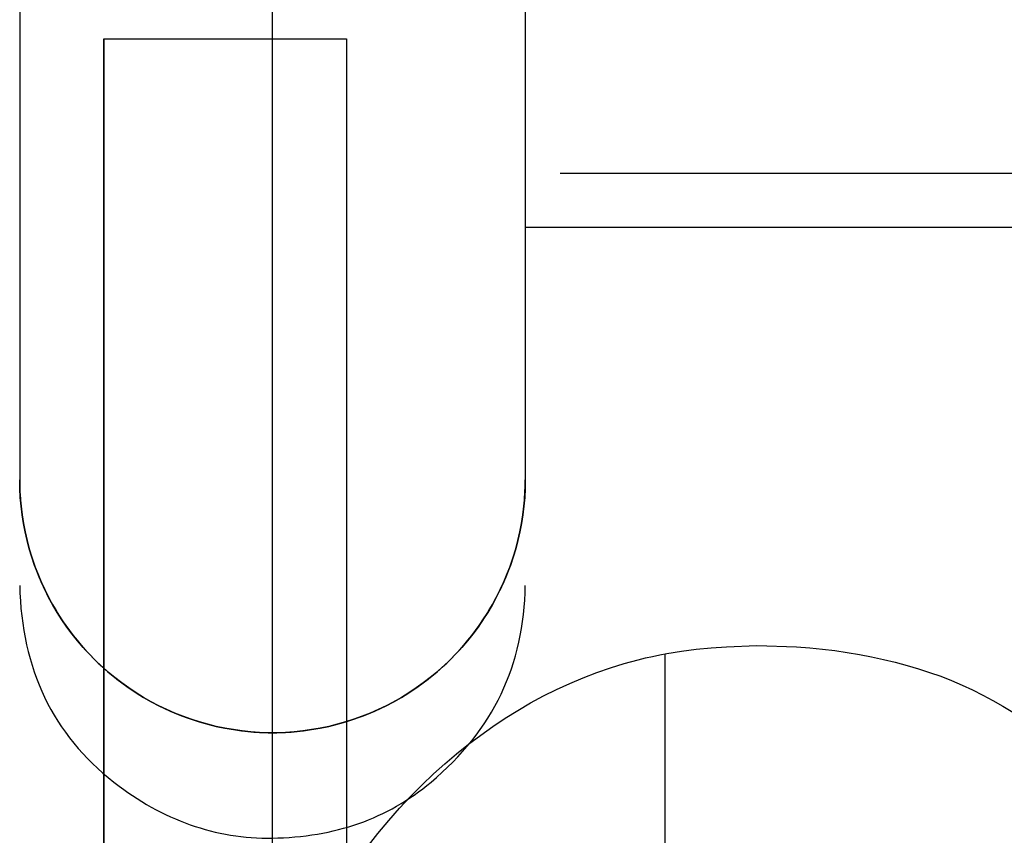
# Model space of a CAD drawing. Header units: millimetres. Extents: x -88 to 88, y -12 to 103.
# Tile 48 of 256: x -60.987 to -60.048, y 10.97 to 11.749. Entities that reach past the tile are written whole.
import ezdxf

# ---------------------------------------------------------------- set-up
doc = ezdxf.new("R2010")
doc.units = ezdxf.units.MM
doc.layers.add('Default', color=7, linetype='Continuous', true_color=0x000000)

msp = doc.modelspace()

# ---------------------------------------------------------------- linework, layer by layer
at = {"layer": 'Default', "color": 254, "true_color": 0xcad1ee}
for points in [[(-60.74617731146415, 11.73075731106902), (-60.74617731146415, 16.53138742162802)], [(-60.74617731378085, 1.035187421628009), (-60.74617731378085, 16.47838742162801)], [(-60.74617731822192, 9.772787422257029), (-60.74617731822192, 16.37678742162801)], [(-60.74617731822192, 6.82603808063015), (-60.74617731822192, 12.64381930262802)], [(-60.98747731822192, 12.43978742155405), (-60.98747731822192, 11.30948742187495)], [(-60.74617735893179, 11.322187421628), (-60.74617732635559, 12.43978742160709)], [(-60.74617731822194, 11.32218742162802), (-60.74617731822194, 12.43978742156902)], [(-60.74617731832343, 6.704958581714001), (-60.74617731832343, 12.43978742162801)], [(-60.50487731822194, 12.43978742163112), (-60.50487731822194, 11.30948742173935)], [(-60.90712692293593, 9.500430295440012), (-60.90712692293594, 11.73075731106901)], [(-60.90712692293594, 11.73075731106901), (-60.67540463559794, 11.73075731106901)], [(-60.90712692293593, 9.500430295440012), (-60.90712692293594, 11.73075731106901)], [(-60.90712692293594, 11.73075731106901), (-60.67540463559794, 11.73075731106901)], [(-60.90712692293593, 11.730757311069), (-60.90712692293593, 9.500430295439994)], [(-60.90712692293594, 11.73075731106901), (-60.67540463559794, 11.73075731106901)], [(-60.67540463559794, 11.73075731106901), (-60.67540463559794, 10.933306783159)], [(-60.67540463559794, 11.73075731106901), (-60.67540463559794, 10.933306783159)], [(-60.67540463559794, 11.73075731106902), (-60.67540463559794, 10.93330678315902)], [(-60.01147731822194, 11.6022156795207), (-60.47147731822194, 11.6022156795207)], [(-60.50487731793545, 11.550787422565), (-59.97147731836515, 11.550787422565)], [(-60.98747731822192, 11.30948742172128), (-60.98733353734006, 11.30115867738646), (-60.98690236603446, 11.29283985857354), (-60.98618431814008, 11.28454087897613), (-60.9851802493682, 11.27627162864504), (-60.98389135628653, 11.26804196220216), (-60.98231917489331, 11.25986168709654), (-60.98046557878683, 11.25174055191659), (-60.9783327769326, 11.24368823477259), (-60.9759233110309, 11.23571433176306), (-60.97324005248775, 11.22782834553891), (-60.9702861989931, 11.22003967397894), (-60.96706527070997, 11.21235759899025), (-60.96358110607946, 11.20479127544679), (-60.95983785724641, 11.1973497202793), (-60.95583998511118, 11.19004180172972), (-60.95159225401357, 11.18287622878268), (-60.94709972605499, 11.17586154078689), (-60.94236775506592, 11.16900609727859), (-60.9374019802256, 11.16231806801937), (-60.93220831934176, 11.15580542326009), (-60.92679296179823, 11.14947592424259), (-60.92116236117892, 11.14333711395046), (-60.91532322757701, 11.13739630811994), (-60.90928251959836, 11.13166058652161), (-60.90304743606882, 11.12613678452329), (-60.89662540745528, 11.12083148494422), (-60.89002408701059, 11.11575101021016), (-60.88325134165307, 11.11090141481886), (-60.87631524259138, 11.10628847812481), (-60.86922405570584, 11.10191769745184), (-60.86198623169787, 11.09779428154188), (-60.85461039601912, 11.09392314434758), (-60.84710533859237, 11.09030889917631), (-60.83948000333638, 11.08695585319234), (-60.83174347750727, 11.08386800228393), (-60.82390498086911, 11.08104902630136), (-60.81597385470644, 11.0785022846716), (-60.80795955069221, 11.07623081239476), (-60.79987161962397, 11.07423731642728), (-60.79171970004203, 11.07252417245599), (-60.783513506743, 11.07109342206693), (-60.77526281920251, 11.06994677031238), (-60.76697746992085, 11.0690855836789), (-60.75866733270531, 11.06851088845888), (-60.75034231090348, 11.06822336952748), (-60.74201232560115, 11.06822336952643), (-60.73368730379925, 11.06851088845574), (-60.72537716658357, 11.06908558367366), (-60.71709181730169, 11.06994677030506), (-60.70884112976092, 11.07109342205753), (-60.70063493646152, 11.07252417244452), (-60.69248301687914, 11.07423731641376), (-60.6843950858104, 11.07623081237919), (-60.67638078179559, 11.07850228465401), (-60.66844965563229, 11.08104902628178), (-60.6606111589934, 11.08386800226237), (-60.65287463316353, 11.08695585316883), (-60.64524929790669, 11.09030889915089), (-60.63774424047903, 11.09392314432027), (-60.63036840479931, 11.0977942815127), (-60.6231305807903, 11.10191769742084), (-60.61603939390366, 11.10628847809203), (-60.6091032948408, 11.11090141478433), (-60.60233054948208, 11.11575101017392), (-60.5957292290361, 11.12083148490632), (-60.58930720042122, 11.12613678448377), (-60.58307211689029, 11.13166058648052), (-60.5770314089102, 11.13739630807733), (-60.57119227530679, 11.14333711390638), (-60.56556167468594, 11.14947592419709), (-60.56014631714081, 11.15580542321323), (-60.55495265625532, 11.1623180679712), (-60.54998688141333, 11.16900609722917), (-60.54525491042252, 11.17586154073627), (-60.54076238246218, 11.18287622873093), (-60.53651465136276, 11.1900418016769), (-60.5325167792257, 11.19734972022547), (-60.52877353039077, 11.20479127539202), (-60.52528936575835, 11.21235759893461), (-60.52206843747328, 11.22003967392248), (-60.51911458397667, 11.22782834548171), (-60.51643132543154, 11.23571433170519), (-60.51402185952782, 11.24368823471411), (-60.51188905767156, 11.25174055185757), (-60.51003546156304, 11.25986168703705), (-60.50846328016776, 11.26804196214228), (-60.50717438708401, 11.27627162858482), (-60.50617031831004, 11.28454087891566), (-60.50545227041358, 11.2928398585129), (-60.50502109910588, 11.3011586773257), (-60.50487731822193, 11.30948742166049)], [(-60.50487731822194, 11.30948742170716), (-60.50502109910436, 11.30115867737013), (-60.50545227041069, 11.29283985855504), (-60.50617031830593, 11.28454087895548), (-60.50717438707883, 11.27627162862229), (-60.50846328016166, 11.26804196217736), (-60.51003546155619, 11.25986168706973), (-60.51188905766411, 11.25174055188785), (-60.51402185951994, 11.24368823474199), (-60.51643132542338, 11.23571433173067), (-60.51911458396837, 11.22782834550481), (-60.52206843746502, 11.22003967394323), (-60.52528936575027, 11.21235759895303), (-60.52877353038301, 11.20479127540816), (-60.53251677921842, 11.19734972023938), (-60.5365146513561, 11.19004180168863), (-60.54076238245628, 11.18287622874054), (-60.54525491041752, 11.17586154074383), (-60.54998688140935, 11.16900609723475), (-60.55495265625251, 11.16231806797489), (-60.56014631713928, 11.15580542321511), (-60.56556167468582, 11.14947592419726), (-60.57119227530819, 11.14333711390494), (-60.57703140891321, 11.13739630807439), (-60.58307211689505, 11.13166058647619), (-60.5893072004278, 11.12613678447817), (-60.5957292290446, 11.12083148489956), (-60.60233054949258, 11.11575101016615), (-60.60910329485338, 11.11090141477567), (-60.61603939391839, 11.10628847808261), (-60.62313058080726, 11.10191769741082), (-60.63036840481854, 11.0977942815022), (-60.63774424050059, 11.09392314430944), (-60.64524929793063, 11.09030889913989), (-60.65287463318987, 11.08695585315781), (-60.66061115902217, 11.08386800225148), (-60.66844965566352, 11.08104902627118), (-60.67638078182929, 11.07850228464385), (-60.68439508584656, 11.07623081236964), (-60.69248301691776, 11.07423731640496), (-60.7006349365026, 11.07252417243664), (-60.70884112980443, 11.07109342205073), (-60.7170918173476, 11.0699467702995), (-60.72537716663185, 11.0690855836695), (-60.73368730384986, 11.06851088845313), (-60.74201232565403, 11.06822336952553), (-60.75034231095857, 11.06822336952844), (-60.75866733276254, 11.06851088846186), (-60.76697746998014, 11.06908558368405), (-60.77526281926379, 11.06994677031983), (-60.78351350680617, 11.07109342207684), (-60.791719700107, 11.07252417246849), (-60.79987161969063, 11.07423731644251), (-60.80795955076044, 11.07623081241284), (-60.81597385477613, 11.07850228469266), (-60.82390498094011, 11.08104902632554), (-60.83174347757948, 11.08386800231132), (-60.83948000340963, 11.08695585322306), (-60.84710533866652, 11.09030889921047), (-60.85461039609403, 11.09392314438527), (-60.86198623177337, 11.09779428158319), (-60.86922405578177, 11.10191769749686), (-60.87631524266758, 11.10628847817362), (-60.88325134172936, 11.11090141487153), (-60.89002408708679, 11.11575101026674), (-60.89662540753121, 11.12083148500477), (-60.9030474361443, 11.12613678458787), (-60.90928251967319, 11.13166058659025), (-60.91532322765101, 11.13739630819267), (-60.92116236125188, 11.14333711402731), (-60.92679296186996, 11.14947592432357), (-60.93220831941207, 11.1558054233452), (-60.93740198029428, 11.16231806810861), (-60.94236775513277, 11.16900609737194), (-60.94709972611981, 11.17586154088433), (-60.95159225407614, 11.18287622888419), (-60.9558399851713, 11.19004180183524), (-60.95983785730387, 11.1973497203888), (-60.96358110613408, 11.20479127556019), (-60.96706527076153, 11.2123575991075), (-60.97028619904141, 11.22003967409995), (-60.97324005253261, 11.2278283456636), (-60.97592331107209, 11.23571433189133), (-60.97833277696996, 11.24368823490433), (-60.98046557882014, 11.25174055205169), (-60.9823191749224, 11.25986168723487), (-60.9838913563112, 11.26804196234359), (-60.98518024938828, 11.27627162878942), (-60.9861843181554, 11.28454087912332), (-60.98690236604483, 11.29283985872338), (-60.98733353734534, 11.30115867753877), (-60.98747731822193, 11.3094874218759)], [(-60.67540463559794, 10.933306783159), (-60.64551924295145, 10.97192721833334), (-60.63512478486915, 10.98444861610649), (-60.62498597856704, 10.99600050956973), (-60.61451620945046, 11.00725936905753), (-60.60371503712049, 11.0182011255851), (-60.59258202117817, 11.02880171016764), (-60.58167387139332, 11.03856224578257), (-60.57048261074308, 11.04799724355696), (-60.55902649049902, 11.05711241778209), (-60.54732376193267, 11.06591348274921), (-60.53578197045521, 11.0741268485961), (-60.52401930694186, 11.08201700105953), (-60.51202857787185, 11.08954929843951), (-60.49980258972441, 11.09668909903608), (-60.48754889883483, 11.10329910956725), (-60.4750792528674, 11.10949861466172), (-60.46241210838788, 11.11529008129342), (-60.44956592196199, 11.12067597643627), (-60.43665733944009, 11.12561868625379), (-60.42359897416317, 11.1301453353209), (-60.41039918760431, 11.13423683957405), (-60.39706634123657, 11.13787411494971), (-60.39024804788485, 11.1395415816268), (-60.38340035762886, 11.14108741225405), (-60.37652602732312, 11.14251201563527), (-60.36962781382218, 11.14381580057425), (-60.35577076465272, 11.14606255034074), (-60.34185126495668, 11.147830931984), (-60.32740645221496, 11.14918102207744), (-60.31292921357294, 11.15014974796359), (-60.28392069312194, 11.15145159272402)], [(-60.67540463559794, 10.933306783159), (-60.64551924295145, 10.97192721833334), (-60.63512478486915, 10.98444861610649), (-60.62498597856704, 10.99600050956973), (-60.61451620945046, 11.00725936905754), (-60.60371503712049, 11.01820112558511), (-60.59258202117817, 11.02880171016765), (-60.58167387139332, 11.03856224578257), (-60.57048261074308, 11.04799724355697), (-60.55902649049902, 11.05711241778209), (-60.54732376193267, 11.06591348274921), (-60.53578197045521, 11.0741268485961), (-60.52401930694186, 11.08201700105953), (-60.51202857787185, 11.08954929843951), (-60.49980258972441, 11.09668909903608), (-60.48754889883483, 11.10329910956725), (-60.4750792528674, 11.10949861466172), (-60.46241210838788, 11.11529008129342), (-60.44956592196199, 11.12067597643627), (-60.43665733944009, 11.12561868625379), (-60.42359897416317, 11.1301453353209), (-60.41039918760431, 11.13423683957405), (-60.39706634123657, 11.13787411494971), (-60.39024804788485, 11.1395415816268), (-60.38340035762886, 11.14108741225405), (-60.37652602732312, 11.14251201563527), (-60.36962781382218, 11.14381580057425), (-60.35577076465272, 11.14606255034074), (-60.34185126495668, 11.147830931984), (-60.32740645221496, 11.14918102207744), (-60.31292921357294, 11.15014974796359), (-60.28392069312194, 11.15145159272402)], [(-60.67540463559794, 10.933306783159), (-60.64551924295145, 10.97192721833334), (-60.63512478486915, 10.98444861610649), (-60.62498597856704, 10.99600050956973), (-60.61451620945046, 11.00725936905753), (-60.60371503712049, 11.0182011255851), (-60.59258202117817, 11.02880171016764), (-60.58167387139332, 11.03856224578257), (-60.57048261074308, 11.04799724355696), (-60.55902649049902, 11.05711241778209), (-60.54732376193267, 11.06591348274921), (-60.53578197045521, 11.0741268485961), (-60.52401930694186, 11.08201700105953), (-60.51202857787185, 11.08954929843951), (-60.49980258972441, 11.09668909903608), (-60.48754889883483, 11.10329910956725), (-60.4750792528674, 11.10949861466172), (-60.46241210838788, 11.11529008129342), (-60.44956592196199, 11.12067597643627), (-60.43665733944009, 11.12561868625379), (-60.42359897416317, 11.1301453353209), (-60.41039918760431, 11.13423683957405), (-60.39706634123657, 11.13787411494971), (-60.39024804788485, 11.1395415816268), (-60.38340035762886, 11.14108741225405), (-60.37652602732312, 11.14251201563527), (-60.36962781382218, 11.14381580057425), (-60.35577076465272, 11.14606255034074), (-60.34185126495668, 11.147830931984), (-60.32740645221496, 11.14918102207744), (-60.31292921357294, 11.15014974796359), (-60.28392069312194, 11.15145159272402)], [(-60.28392069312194, 11.15145159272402), (-60.24588262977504, 11.15006595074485), (-60.233231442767, 11.14918867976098), (-60.22130036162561, 11.14804883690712), (-60.20939821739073, 11.14660417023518), (-60.19753239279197, 11.1448677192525), (-60.18571027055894, 11.14285252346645), (-60.17430711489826, 11.14064369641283), (-60.16295856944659, 11.13817773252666), (-60.15167130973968, 11.13544681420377), (-60.14045201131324, 11.13244312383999), (-60.12966788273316, 11.12926716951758), (-60.11897108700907, 11.12580822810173), (-60.10837906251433, 11.12204607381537), (-60.0979092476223, 11.11796048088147), (-60.08785508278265, 11.11366135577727), (-60.07793798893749, 11.109050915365), (-60.06816285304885, 11.10414314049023), (-60.05853456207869, 11.09895201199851), (-60.04901054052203, 11.09346175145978), (-60.03964626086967, 11.08770531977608)], [(-60.28392069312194, 11.15145159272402), (-60.24588262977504, 11.15006595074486), (-60.233231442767, 11.14918867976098), (-60.22130036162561, 11.14804883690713), (-60.20939821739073, 11.14660417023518), (-60.19753239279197, 11.1448677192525), (-60.18571027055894, 11.14285252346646), (-60.17430711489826, 11.14064369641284), (-60.16295856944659, 11.13817773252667), (-60.15167130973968, 11.13544681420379), (-60.14045201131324, 11.13244312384), (-60.12966788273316, 11.1292671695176), (-60.11897108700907, 11.12580822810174), (-60.10837906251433, 11.12204607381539), (-60.0979092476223, 11.11796048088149), (-60.08785508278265, 11.11366135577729), (-60.07793798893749, 11.10905091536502), (-60.06816285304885, 11.10414314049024), (-60.05853456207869, 11.09895201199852), (-60.04901054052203, 11.0934617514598), (-60.03964626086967, 11.08770531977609)], [(-60.28392069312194, 11.15145159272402), (-60.24588262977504, 11.15006595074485), (-60.233231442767, 11.14918867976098), (-60.22130036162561, 11.14804883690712), (-60.20939821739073, 11.14660417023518), (-60.19753239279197, 11.1448677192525), (-60.18571027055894, 11.14285252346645), (-60.17430711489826, 11.14064369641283), (-60.16295856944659, 11.13817773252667), (-60.15167130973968, 11.13544681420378), (-60.14045201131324, 11.13244312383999), (-60.12966788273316, 11.12926716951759), (-60.11897108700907, 11.12580822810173), (-60.10837906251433, 11.12204607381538), (-60.0979092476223, 11.11796048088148), (-60.08785508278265, 11.11366135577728), (-60.07793798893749, 11.10905091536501), (-60.06816285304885, 11.10414314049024), (-60.05853456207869, 11.09895201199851), (-60.04901054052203, 11.09346175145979), (-60.03964626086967, 11.08770531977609)], [(-60.37126913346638, 10.91791897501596), (-60.37126913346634, 11.14351688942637)]]:
    msp.add_lwpolyline(points, dxfattribs=at)
at = {"layer": 'Default', "color": 254, "true_color": 0xcad1ee, "extrusion": (1, 0, 0)}
for points in [[(12.43978742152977, 1.640500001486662), (11.32218742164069, 1.640499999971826)], [(11.32218742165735, 1.640499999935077), (12.43978742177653, 1.640500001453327)], [(11.30948742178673, -2.489781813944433), (12.43978742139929, -2.45031086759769)], [(11.73075731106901, 8.257199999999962), (11.73075731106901, 8.307999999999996)], [(11.73075731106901, 8.257199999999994), (11.73075731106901, 8.307999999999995)], [(11.73075731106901, 8.257199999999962), (11.73075731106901, 8.307999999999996)], [(11.67830641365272, 0.2115693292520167), (5.10331244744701, -2.963062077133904)], [(11.52612494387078, 0.5267530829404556), (11.67830641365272, 0.2115693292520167)], [(5.103312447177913, -2.96306207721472), (11.67830641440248, 0.211569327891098)], [(11.52612494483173, 0.5267530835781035), (11.67830641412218, 0.211569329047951)], [(4.795657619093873, -2.72294616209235), (11.52612494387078, 0.5267530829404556)], [(4.795657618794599, -2.722946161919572), (11.52612494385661, 0.5267530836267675)], [(11.33203204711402, 8.257199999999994), (11.33203204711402, 8.307999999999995)], [(11.30948742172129, 1.627799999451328), (11.30948742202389, -2.48978181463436)], [(11.30948742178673, -2.489781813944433), (11.30948742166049, 1.627799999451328)], [(11.3094874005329, 1.627799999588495), (11.30948740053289, -2.489781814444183)], [(11.147830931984, 8.257199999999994), (11.147830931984, 8.307999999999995)], [(11.15145159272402, 8.257199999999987), (11.15145159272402, 8.30799999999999)], [(11.14918867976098, 8.257199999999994), (11.14918867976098, 8.307999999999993)], [(11.13787411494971, 8.25719999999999), (11.13787411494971, 8.307999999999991)], [(11.14285252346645, 8.257199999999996), (11.14285252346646, 8.307999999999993)], [(11.13244312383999, 8.257199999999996), (11.13244312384, 8.307999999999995)], [(11.12067597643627, 8.257199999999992), (11.12067597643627, 8.307999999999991)], [(11.11796048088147, 8.257199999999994), (11.11796048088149, 8.307999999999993)], [(11.09668909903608, 8.257199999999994), (11.09668909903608, 8.307999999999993)], [(11.09895201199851, 8.25719999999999), (11.09895201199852, 8.307999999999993)], [(11.06818742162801, 1.627799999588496), (11.06818742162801, -2.498208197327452)], [(10.66178742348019, -2.512400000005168), (11.06818742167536, -2.498208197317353)], [(11.06591348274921, 8.257199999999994), (11.06591348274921, 8.307999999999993)], [(11.02880171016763, 8.257199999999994), (11.02880171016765, 8.307999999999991)], [(10.98444861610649, 8.257199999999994), (10.98444861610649, 8.307999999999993)]]:
    msp.add_lwpolyline(points, dxfattribs=at)
at = {"layer": 'Default', "color": 254, "true_color": 0xcad1ee, "extrusion": (-2.120321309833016e-09, 1, 5.770983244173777e-18)}
msp.add_lwpolyline([(60.01147729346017, 0.2115693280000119), (60.47147729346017, 0.2115693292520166)], dxfattribs=at)
at = {"layer": 'Default', "color": 254, "true_color": 0xcad1ee, "extrusion": (-1.646358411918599e-09, 1, -3.791392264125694e-18)}
msp.add_lwpolyline([(60.4714772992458, 0.5267530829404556), (60.0114772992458, 0.5267530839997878)], dxfattribs=at)
at = {"layer": 'Default', "color": 254, "true_color": 0xcad1ee, "extrusion": (1, 1.58245733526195e-12, -3.820387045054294e-12)}
msp.add_lwpolyline([(11.3221874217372, 1.640499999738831), (11.32190553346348, 1.640496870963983), (11.32162125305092, 1.640487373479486), (11.3213347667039, 1.640471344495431), (11.32104627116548, 1.640448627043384), (11.32075597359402, 1.640419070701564), (11.32046409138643, 1.640382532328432), (11.3201708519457, 1.640338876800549), (11.31987649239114, 1.640287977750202), (11.31958125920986, 1.640229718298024), (11.31928540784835, 1.640163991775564), (11.31898920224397, 1.64009070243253), (11.31869291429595, 1.640009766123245), (11.31839682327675, 1.639921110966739), (11.31810121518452, 1.6398246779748), (11.31780638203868, 1.639720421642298), (11.31751262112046, 1.639608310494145), (11.31722023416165, 1.639488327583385), (11.31692952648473, 1.639360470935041), (11.31664080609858, 1.639224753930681), (11.31635438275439, 1.639081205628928), (11.31607056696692, 1.638929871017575), (11.31578966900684, 1.638770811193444), (11.31551199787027, 1.638604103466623), (11.31523786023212, 1.638429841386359), (11.31496755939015, 1.638248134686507), (11.3147013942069, 1.63805910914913), (11.31443965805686, 1.637862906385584), (11.31418263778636, 1.637659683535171), (11.31393061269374, 1.637449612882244), (11.31368385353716, 1.637232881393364), (11.31344262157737, 1.637009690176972), (11.31320716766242, 1.636780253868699), (11.31297773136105, 1.636544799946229), (11.31275454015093, 1.636303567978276), (11.31253780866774, 1.636056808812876), (11.31232773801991, 1.635804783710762), (11.31212451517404, 1.635547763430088), (11.3119283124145, 1.635286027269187), (11.31173928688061, 1.63501986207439), (11.31155758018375, 1.634749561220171), (11.311383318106, 1.634475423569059), (11.31121661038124, 1.634197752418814), (11.31105755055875, 1.633916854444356), (11.31090621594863, 1.633633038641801), (11.31076266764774, 1.633346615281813), (11.31062695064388, 1.633057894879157), (11.31049909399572, 1.632767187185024), (11.31037911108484, 1.632474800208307), (11.3102669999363, 1.632181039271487), (11.31016274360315, 1.631886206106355), (11.31006631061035, 1.631590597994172), (11.30997765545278, 1.631294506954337), (11.30989671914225, 1.630998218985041), (11.30982342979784, 1.630702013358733), (11.30975770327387, 1.630406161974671), (11.30969944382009, 1.63011092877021), (11.30964854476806, 1.62981656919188), (11.30960488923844, 1.629523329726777), (11.30956835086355, 1.629231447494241), (11.30953879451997, 1.628941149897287), (11.30951607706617, 1.628652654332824), (11.30950004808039, 1.628366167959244), (11.30949055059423, 1.628081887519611), (11.3094874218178, 1.627799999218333)], dxfattribs=at)
at = {"layer": 'Default', "color": 254, "true_color": 0xcad1ee, "extrusion": (-1.038801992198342e-11, 1, 6.292047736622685e-11)}
msp.add_lwpolyline([(60.98747731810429, 1.640499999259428), (60.98735575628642, 1.648158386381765), (60.98697565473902, 1.656051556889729), (60.98631286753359, 1.664177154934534), (60.985341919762, 1.672530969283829), (60.98473257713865, 1.676791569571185), (60.98403607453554, 1.681106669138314), (60.98324888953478, 1.685475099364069), (60.98236743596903, 1.689895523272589), (60.98138806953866, 1.694366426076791), (60.9803070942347, 1.698886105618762), (60.97912076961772, 1.703452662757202), (60.97782531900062, 1.708063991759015), (60.97641693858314, 1.712717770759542), (60.97489180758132, 1.717411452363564), (60.973246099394, 1.722142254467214), (60.97147599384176, 1.726907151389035), (60.9695776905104, 1.731702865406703), (60.96754742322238, 1.736525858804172), (60.96538147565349, 1.741372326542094), (60.96307619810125, 1.746238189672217), (60.96062802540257, 1.75111908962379), (60.95803349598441, 1.756010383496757), (60.95528927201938, 1.760907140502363), (60.9523921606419, 1.765804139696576), (60.94933913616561, 1.770695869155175), (60.94612736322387, 1.775576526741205), (60.94275422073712, 1.78044002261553), (60.93921732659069, 1.785279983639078), (60.93551456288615, 1.790089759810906), (60.93164410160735, 1.794862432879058), (60.9276044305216, 1.799590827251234), (60.92339437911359, 1.804267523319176), (60.91901314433, 1.8088848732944), (60.91446031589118, 1.813435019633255), (60.90973590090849, 1.817909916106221), (60.90484034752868, 1.822301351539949), (60.89977456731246, 1.826600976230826), (60.89453995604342, 1.830800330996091), (60.88913841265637, 1.834890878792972), (60.88357235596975, 1.838864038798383), (60.8778447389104, 1.842711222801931), (60.87195905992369, 1.846423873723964), (60.86591937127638, 1.849993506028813), (60.85973028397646, 1.853411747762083), (60.85339696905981, 1.856670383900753), (60.84692515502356, 1.859761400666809), (60.84032112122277, 1.862677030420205), (60.83359168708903, 1.865409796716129), (60.8267441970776, 1.8679525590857), (60.81978650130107, 1.870298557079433), (60.81272693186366, 1.872441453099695), (60.80557427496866, 1.874375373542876), (60.79833773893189, 1.876094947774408), (60.79102691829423, 1.877595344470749), (60.78365175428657, 1.878872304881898), (60.77622249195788, 1.879922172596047), (60.76874963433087, 1.880741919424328), (60.76124389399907, 1.881329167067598), (60.75371614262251, 1.881682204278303), (60.74617735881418, 1.881799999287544)], dxfattribs=at)
at = {"layer": 'Default', "color": 254, "true_color": 0xcad1ee, "extrusion": (2.340892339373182e-11, 1, 1.450669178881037e-10)}
msp.add_lwpolyline([(60.74617735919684, 1.881799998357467), (60.73863857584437, 1.881682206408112), (60.73111082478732, 1.881329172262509), (60.7236050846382, 1.880741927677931), (60.71613222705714, 1.879922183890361), (60.70870296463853, 1.878872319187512), (60.70132780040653, 1.877595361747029), (60.69401697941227, 1.876094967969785), (60.6867804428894, 1.874375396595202), (60.67962778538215, 1.872441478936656), (60.67256821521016, 1.870298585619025), (60.6656105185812, 1.867952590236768), (60.65876302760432, 1.865409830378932), (60.6520335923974, 1.862677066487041), (60.64542955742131, 1.859761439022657), (60.63895774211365, 1.856670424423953), (60.63262442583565, 1.853411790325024), (60.62643533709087, 1.849993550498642), (60.62039564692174, 1.846423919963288), (60.61450996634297, 1.842711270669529), (60.60878234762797, 1.838864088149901), (60.6032162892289, 1.834890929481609), (60.59781474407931, 1.830800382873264), (60.59258013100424, 1.826601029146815), (60.5875143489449, 1.822301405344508), (60.58261879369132, 1.817909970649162), (60.57789437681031, 1.813435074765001), (60.57334154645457, 1.808884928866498), (60.56896030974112, 1.804267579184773), (60.5647502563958, 1.799590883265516), (60.56071058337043, 1.79486248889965), (60.55684012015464, 1.790089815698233), (60.55313735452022, 1.785280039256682), (60.54960045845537, 1.780440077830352), (60.54622731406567, 1.775576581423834), (60.54301553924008, 1.770695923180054), (60.53996251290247, 1.765804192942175), (60.53706539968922, 1.760907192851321), (60.53432117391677, 1.756010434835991), (60.53172664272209, 1.751119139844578), (60.52927846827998, 1.746238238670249), (60.52697318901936, 1.7413723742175), (60.52480723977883, 1.73652590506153), (60.52277697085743, 1.731702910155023), (60.52087866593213, 1.726907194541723), (60.51910855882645, 1.722142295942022), (60.51746284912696, 1.717411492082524), (60.51593771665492, 1.712717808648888), (60.51452933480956, 1.708064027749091), (60.51323388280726, 1.703452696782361), (60.5120475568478, 1.698886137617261), (60.51096658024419, 1.694366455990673), (60.50998721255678, 1.689895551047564), (60.50910575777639, 1.685475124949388), (60.508318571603, 1.681106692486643), (60.50762206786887, 1.676791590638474), (60.50701272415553, 1.672530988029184), (60.50604177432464, 1.664177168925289), (60.50537898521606, 1.656051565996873), (60.50499888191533, 1.648158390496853), (60.50487731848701, 1.640499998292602)], dxfattribs=at)
at = {"layer": 'Default', "color": 254, "true_color": 0xcad1ee, "extrusion": (1, 6.753550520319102e-14, -6.753550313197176e-14)}
msp.add_lwpolyline([(11.32218742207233, 1.881799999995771), (11.31654965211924, 1.881737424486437), (11.31086403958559, 1.881547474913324), (11.30513430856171, 1.881226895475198), (11.29936439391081, 1.880772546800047), (11.29355843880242, 1.880181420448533), (11.28772079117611, 1.879450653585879), (11.28185599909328, 1.878577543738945), (11.27596880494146, 1.877559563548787), (11.27006413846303, 1.876394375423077), (11.26414710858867, 1.875079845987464), (11.25822299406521, 1.873614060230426), (11.25229723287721, 1.871995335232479), (11.2463754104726, 1.870222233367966), (11.24046324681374, 1.86829357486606), (11.23456658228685, 1.866208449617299), (11.22869136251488, 1.863966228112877), (11.22284362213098, 1.861566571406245), (11.21702946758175, 1.859009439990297), (11.21125505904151, 1.856295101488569), (11.20552659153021, 1.85342413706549), (11.19985027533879, 1.850397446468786), (11.19423231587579, 1.847216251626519), (11.18867889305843, 1.843882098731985), (11.18319614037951, 1.840396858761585), (11.17779012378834, 1.836762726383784), (11.17246682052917, 1.832982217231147), (11.16723209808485, 1.82905816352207), (11.16209169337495, 1.824993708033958), (11.15705119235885, 1.820792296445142), (11.152116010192, 1.816457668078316), (11.14729137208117, 1.811993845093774), (11.14258229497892, 1.807405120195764), (11.13799357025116, 1.802696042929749), (11.13352974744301, 1.797871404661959), (11.12919511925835, 1.792936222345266), (11.12499370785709, 1.787895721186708), (11.12092925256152, 1.782755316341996), (11.11700519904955, 1.777520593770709), (11.11322469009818, 1.772197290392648), (11.10959055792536, 1.766791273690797), (11.10610531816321, 1.761308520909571), (11.10277116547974, 1.755755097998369), (11.09958997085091, 1.750137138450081), (11.09656328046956, 1.744460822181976), (11.09369231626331, 1.738732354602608), (11.09097797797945, 1.732957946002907), (11.08842084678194, 1.7271437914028), (11.08602119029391, 1.721296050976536), (11.08377896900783, 1.715420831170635), (11.08169384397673, 1.709524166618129), (11.07976518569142, 1.703612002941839), (11.07799208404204, 1.697690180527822), (11.07637335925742, 1.691764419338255), (11.07490757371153, 1.685840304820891), (11.07359304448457, 1.679923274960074), (11.0724278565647, 1.674018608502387), (11.07140987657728, 1.668131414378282), (11.0705367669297, 1.662266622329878), (11.06980600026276, 1.65642897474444), (11.06921487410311, 1.650623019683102), (11.06876052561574, 1.644853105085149), (11.06843994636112, 1.639123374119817), (11.06824999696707, 1.633437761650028), (11.06818742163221, 1.627799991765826)], dxfattribs=at)
at = {"layer": 'Default', "color": 254, "true_color": 0xcad1ee, "extrusion": (1, -7.912286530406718e-13, 1.910193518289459e-12)}
msp.add_lwpolyline([(11.30948742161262, 1.627799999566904), (11.30949055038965, 1.628081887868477), (11.30950004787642, 1.628366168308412), (11.30951607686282, 1.6286526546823), (11.30953879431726, 1.628941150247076), (11.30956835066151, 1.629231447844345), (11.3096048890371, 1.629523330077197), (11.30964854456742, 1.629816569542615), (11.30969944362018, 1.630110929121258), (11.30975770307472, 1.630406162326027), (11.30982342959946, 1.630702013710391), (11.30989671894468, 1.630998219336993), (11.30997765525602, 1.631294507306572), (11.31006631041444, 1.631590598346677), (11.31016274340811, 1.631886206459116), (11.31026699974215, 1.632181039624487), (11.31037911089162, 1.632474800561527), (11.31049909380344, 1.632767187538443), (11.31062695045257, 1.633057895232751), (11.31076266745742, 1.633346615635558), (11.31090621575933, 1.633633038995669), (11.31105755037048, 1.633916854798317), (11.31121661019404, 1.634197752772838), (11.31138331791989, 1.634475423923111), (11.31155757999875, 1.634749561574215), (11.31173928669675, 1.635019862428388), (11.3119283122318, 1.6352860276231), (11.31212451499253, 1.635547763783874), (11.3123277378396, 1.635804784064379), (11.31253780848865, 1.636056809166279), (11.3127545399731, 1.636303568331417), (11.31297773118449, 1.636544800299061), (11.31320716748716, 1.636780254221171), (11.31344262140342, 1.637009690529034), (11.31368385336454, 1.637232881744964), (11.31393061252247, 1.637449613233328), (11.31418263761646, 1.637659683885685), (11.31443965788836, 1.637862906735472), (11.3147013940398, 1.638059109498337), (11.31496755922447, 1.638248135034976), (11.31523786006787, 1.638429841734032), (11.31551199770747, 1.638604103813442), (11.31578966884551, 1.638770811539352), (11.31607056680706, 1.638929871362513), (11.31635438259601, 1.639081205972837), (11.31664080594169, 1.639224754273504), (11.31692952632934, 1.639360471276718), (11.31722023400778, 1.639488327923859), (11.31751262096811, 1.639608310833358), (11.31780638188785, 1.639720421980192), (11.31810121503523, 1.63982467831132), (11.31839682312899, 1.639921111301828), (11.31869291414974, 1.640009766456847), (11.3189892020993, 1.640090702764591), (11.31928540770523, 1.640163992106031), (11.31958125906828, 1.640229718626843), (11.31987649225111, 1.640287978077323), (11.32017085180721, 1.640338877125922), (11.32046409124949, 1.640382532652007), (11.32075597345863, 1.640419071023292), (11.32104627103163, 1.640448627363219), (11.32133476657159, 1.640471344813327), (11.32162125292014, 1.6404873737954), (11.32190553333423, 1.640496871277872), (11.32218742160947, 1.640500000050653)], dxfattribs=at)
at = {"layer": 'Default', "color": 254, "true_color": 0xcad1ee, "extrusion": (-2.14710849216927e-14, 0.707106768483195, 0.7071067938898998)}
msp.add_lwpolyline([(60.50487731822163, -6.842267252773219), (60.50499887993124, -6.834608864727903), (60.50537898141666, -6.8267156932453), (60.50604176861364, -6.818590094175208), (60.50701271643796, -6.810236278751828), (60.5076220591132, -6.805975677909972), (60.50831856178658, -6.801660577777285), (60.50910574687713, -6.797292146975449), (60.50998720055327, -6.792871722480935), (60.51096656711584, -6.788400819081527), (60.51204754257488, -6.783881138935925), (60.51323386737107, -6.779314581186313), (60.51452931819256, -6.774703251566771), (60.51593769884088, -6.770049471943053), (60.51746283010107, -6.765355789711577), (60.51910853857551, -6.760624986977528), (60.52087864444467, -6.755860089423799), (60.52277694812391, -6.751064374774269), (60.52480721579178, -6.746241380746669), (60.52697316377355, -6.741394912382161), (60.5292784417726, -6.736529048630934), (60.53172661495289, -6.731648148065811), (60.53432114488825, -6.726756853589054), (60.53706536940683, -6.721860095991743), (60.53996248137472, -6.716963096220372), (60.54301550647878, -6.712071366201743), (60.546227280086, -6.707190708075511), (60.54960042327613, -6.702327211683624), (60.5531373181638, -6.697487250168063), (60.55684008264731, -6.692677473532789), (60.56071054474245, -6.687904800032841), (60.56475021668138, -6.683176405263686), (60.56896026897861, -6.67849970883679), (60.57334150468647, -6.673882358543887), (60.57789433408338, -6.669332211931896), (60.58261875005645, -6.664857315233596), (60.58751430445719, -6.660465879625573), (60.59258008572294, -6.656166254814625), (60.59781469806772, -6.651966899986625), (60.60321624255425, -6.647876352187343), (60.60878230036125, -6.643903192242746), (60.6145099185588, -6.640056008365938), (60.62039559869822, -6.636343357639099), (60.62643528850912, -6.632773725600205), (60.63262437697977, -6.629355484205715), (60.6389576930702, -6.626096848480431), (60.64542950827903, -6.623005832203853), (60.65203354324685, -6.620090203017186), (60.65876297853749, -6.617357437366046), (60.665610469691, -6.614814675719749), (60.67256816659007, -6.612468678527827), (60.67962773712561, -6.61032578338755), (60.68678039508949, -6.608391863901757), (60.69401693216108, -6.606672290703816), (60.70132775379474, -6.605171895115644), (60.70870291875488, -6.603894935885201), (60.71613218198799, -6.602845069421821), (60.72360504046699, -6.6020253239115), (60.73111078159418, -6.601438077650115), (60.73863853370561, -6.601085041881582), (60.74617731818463, -6.600967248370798), (60.7537161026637, -6.601085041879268), (60.7612438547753, -6.601438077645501), (60.76874959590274, -6.602025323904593), (60.77622245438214, -6.602845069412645), (60.78365171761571, -6.603894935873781), (60.79102688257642, -6.605171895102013), (60.79833770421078, -6.606672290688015), (60.80557424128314, -6.608391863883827), (60.81272689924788, -6.610325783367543), (60.8197864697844, -6.612468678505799), (60.82674416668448, -6.614814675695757), (60.83359165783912, -6.61735743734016), (60.84032109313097, -6.620090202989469), (60.84692512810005, -6.623005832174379), (60.85339694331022, -6.626096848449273), (60.85973025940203, -6.629355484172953), (60.86591934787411, -6.632773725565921), (60.87195903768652, -6.63634335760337), (60.87784471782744, -6.640056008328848), (60.88357233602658, -6.643903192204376), (60.88913839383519, -6.64787635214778), (60.89453993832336, -6.651966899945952), (60.89977455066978, -6.656166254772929), (60.90484033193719, -6.660465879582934), (60.90973588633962, -6.664857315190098), (60.91446030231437, -6.669332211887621), (60.91901313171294, -6.673882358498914), (60.9233943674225, -6.678499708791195), (60.92760441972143, -6.683176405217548), (60.93164409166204, -6.687904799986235), (60.93551455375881, -6.692677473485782), (60.93921731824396, -6.697487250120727), (60.94275421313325, -6.70232721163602), (60.94612735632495, -6.707190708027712), (60.94933912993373, -6.712071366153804), (60.95239215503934, -6.716963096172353), (60.95528926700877, -6.721860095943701), (60.95803349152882, -6.726756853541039), (60.96062802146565, -6.731648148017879), (60.96307619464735, -6.736529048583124), (60.96538147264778, -6.74139491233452), (60.96754742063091, -6.746241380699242), (60.9695776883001, -6.751064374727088), (60.97147599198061, -6.755860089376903), (60.97324609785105, -6.760624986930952), (60.97489180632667, -6.765355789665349), (60.97641693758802, -6.770049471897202), (60.97782531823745, -6.774703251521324), (60.97912076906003, -6.779314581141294), (60.98030709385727, -6.783881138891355), (60.98138806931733, -6.788400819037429), (60.98236743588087, -6.792871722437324), (60.98324888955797, -6.797292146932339), (60.98403607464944, -6.801660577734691), (60.9847325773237, -6.805975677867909), (60.98534191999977, -6.810236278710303), (60.98631286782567, -6.818590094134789), (60.98697565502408, -6.826715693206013), (60.98735575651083, -6.834608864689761), (60.98747731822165, -6.842267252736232)], dxfattribs=at)
at = {"layer": 'Default', "color": 254, "true_color": 0xcad1ee, "extrusion": (-1.445882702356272e-09, -0.0348995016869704, 0.9993908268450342)}
msp.add_lwpolyline([(-60.98747778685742, 11.21570331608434), (-60.98723218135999, 11.20826668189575), (-60.98682110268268, 11.20093074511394), (-60.98624455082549, 11.19369550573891), (-60.98550252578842, 11.18656096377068), (-60.98459502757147, 11.17952711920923), (-60.98352205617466, 11.17259397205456), (-60.98228361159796, 11.16576152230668), (-60.98087969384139, 11.15902976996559), (-60.97931030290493, 11.15239871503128), (-60.97757543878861, 11.14586835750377), (-60.9756751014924, 11.13943869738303), (-60.97360929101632, 11.13310973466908), (-60.97137800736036, 11.12688146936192), (-60.96898125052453, 11.12075390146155), (-60.96641902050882, 11.11472703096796), (-60.96369131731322, 11.10880085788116), (-60.96079814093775, 11.10297538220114), (-60.95773949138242, 11.09725060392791), (-60.95451536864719, 11.09162652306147), (-60.95112577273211, 11.08610313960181), (-60.94757070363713, 11.08068045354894), (-60.94385016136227, 11.07535846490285), (-60.93996414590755, 11.07013717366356), (-60.93591265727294, 11.06501657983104), (-60.93169569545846, 11.05999668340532), (-60.9273132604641, 11.05507748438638), (-60.92276535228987, 11.05025898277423), (-60.91805197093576, 11.04554117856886), (-60.91317311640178, 11.04092407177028), (-60.90812878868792, 11.03640766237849), (-60.90291898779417, 11.03199195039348), (-60.89754371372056, 11.02767693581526), (-60.89255347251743, 11.02384109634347), (-60.88822490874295, 11.02064892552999), (-60.88414723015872, 11.01777944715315), (-60.87544368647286, 11.01199214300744), (-60.87095475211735, 11.00918130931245), (-60.86644284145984, 11.00647918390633), (-60.86190795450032, 11.00388576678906), (-60.85735009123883, 11.00140105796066), (-60.85276925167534, 10.9990250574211), (-60.84816543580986, 10.99675776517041), (-60.84353864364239, 10.99459918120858), (-60.83888887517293, 10.9925493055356), (-60.83421613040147, 10.99060813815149), (-60.82952040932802, 10.98877567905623), (-60.82480171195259, 10.98705192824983), (-60.82006003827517, 10.98543688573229), (-60.81529538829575, 10.9839305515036), (-60.81050776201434, 10.98253292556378), (-60.80569715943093, 10.98124400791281), (-60.80086358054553, 10.98006379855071), (-60.79600702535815, 10.97899229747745), (-60.79112749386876, 10.97802950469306), (-60.78622498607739, 10.97717542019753), (-60.78129950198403, 10.97643004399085), (-60.77635104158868, 10.97579337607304), (-60.77137960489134, 10.97526541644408), (-60.76638519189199, 10.97484616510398), (-60.76136780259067, 10.97453562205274), (-60.75632743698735, 10.97433378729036), (-60.75126409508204, 10.97424066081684), (-60.74617777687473, 10.97425624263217), (-60.7409965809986, 10.97437745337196), (-60.73567780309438, 10.97460081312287), (-60.7302652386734, 10.97492572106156), (-60.72480268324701, 10.97535157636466), (-60.71933393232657, 10.97587777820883), (-60.71390278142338, 10.9765037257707), (-60.70855302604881, 10.97722881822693), (-60.70332846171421, 10.97805245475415), (-60.69820719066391, 10.97897493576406), (-60.69313811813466, 10.97999696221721), (-60.68812124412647, 10.98111853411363), (-60.68315656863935, 10.9823396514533), (-60.67824409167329, 10.98366031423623), (-60.67338381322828, 10.98508052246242), (-60.66857573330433, 10.98660027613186), (-60.66381985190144, 10.98821957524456), (-60.65911616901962, 10.98993841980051), (-60.65446468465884, 10.99175680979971), (-60.64986539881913, 10.99367474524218), (-60.64531831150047, 10.9956922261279), (-60.64082342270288, 10.99780925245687), (-60.63638073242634, 11.0000258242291), (-60.63199024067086, 11.00234194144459), (-60.62765194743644, 11.00475760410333), (-60.62336585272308, 11.00727281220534), (-60.61913195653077, 11.00988756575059), (-60.61495025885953, 11.01260186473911), (-60.61082075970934, 11.01541570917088), (-60.60674345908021, 11.01832909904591), (-60.60271835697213, 11.02134203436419), (-60.59874545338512, 11.02445451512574), (-60.59482474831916, 11.02766654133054), (-60.58978077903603, 11.03200101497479), (-60.58408431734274, 11.03710208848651), (-60.57897003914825, 11.04193569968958), (-60.57402638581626, 11.04684653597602), (-60.56925335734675, 11.05183459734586), (-60.56465095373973, 11.0568998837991), (-60.56021917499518, 11.06204239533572), (-60.55595802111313, 11.06726213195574), (-60.55186749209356, 11.07255909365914), (-60.54794758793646, 11.07793328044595), (-60.54419830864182, 11.08338469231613), (-60.54061965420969, 11.08891332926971), (-60.53721162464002, 11.09451919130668), (-60.53397421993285, 11.10020227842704), (-60.53090744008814, 11.10596259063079), (-60.52801128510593, 11.11180012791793), (-60.52528575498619, 11.11771489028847), (-60.52273084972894, 11.12370687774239), (-60.52034656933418, 11.1297760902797), (-60.51813291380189, 11.1359225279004), (-60.51608988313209, 11.14214619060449), (-60.51421747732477, 11.14844707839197), (-60.51251569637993, 11.15482519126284), (-60.51098454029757, 11.16128052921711), (-60.5096240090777, 11.16781309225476), (-60.5084341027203, 11.17442288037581), (-60.50741482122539, 11.18110989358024), (-60.50656616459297, 11.18787413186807), (-60.50588813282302, 11.19471559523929), (-60.50538072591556, 11.2016342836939), (-60.50504394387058, 11.20863019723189), (-60.50487778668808, 11.21570333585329)], dxfattribs=at)
at = {"layer": 'Default', "color": 254, "true_color": 0xcad1ee}
msp.add_polyline3d([(-60.98747731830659, 11.30948742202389, -2.48978181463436), (-60.98740383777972, 11.30356585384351, -2.489988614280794), (-60.9871838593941, 11.29764806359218, -2.490195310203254), (-60.98681807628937, 11.29173753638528, -2.490401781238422), (-60.98630718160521, 11.28583775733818, -2.490607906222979), (-60.98565186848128, 11.27995221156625, -2.490813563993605), (-60.98485283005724, 11.27408438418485, -2.491018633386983), (-60.98391075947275, 11.26823776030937, -2.491222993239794), (-60.98282634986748, 11.26241582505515, -2.491426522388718), (-60.9816002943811, 11.25662206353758, -2.491629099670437), (-60.98023328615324, 11.25085996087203, -2.491830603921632), (-60.9787260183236, 11.24513300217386, -2.492030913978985), (-60.97707918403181, 11.23944467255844, -2.492229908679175), (-60.97529347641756, 11.23379845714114, -2.492427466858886), (-60.9733695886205, 11.22819784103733, -2.492623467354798), (-60.97130821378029, 11.22264630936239, -2.492817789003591), (-60.9691100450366, 11.21714734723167, -2.493010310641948), (-60.96677610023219, 11.21170462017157, -2.493200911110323), (-60.96430825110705, 11.20632144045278, -2.49338946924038), (-60.96170847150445, 11.20100076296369, -2.493575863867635), (-60.95897873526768, 11.19574554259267, -2.493759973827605), (-60.95612101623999, 11.19055873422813, -2.493941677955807), (-60.95313728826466, 11.18544329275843, -2.494120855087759), (-60.95002952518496, 11.18040217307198, -2.494297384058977), (-60.94679970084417, 11.17543833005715, -2.494471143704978), (-60.94344978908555, 11.17055471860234, -2.49464201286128), (-60.93998176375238, 11.16575429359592, -2.494809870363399), (-60.93639759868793, 11.16104000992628, -2.494974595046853), (-60.93269926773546, 11.15641482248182, -2.495136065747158), (-60.92888874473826, 11.15188168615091, -2.495294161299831), (-60.92496800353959, 11.14744355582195, -2.495448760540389), (-60.92093901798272, 11.14310338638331, -2.49559974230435), (-60.91680376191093, 11.13886413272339, -2.495746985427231), (-60.91256457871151, 11.13472879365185, -2.495890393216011), (-60.90822446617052, 11.13069971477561, -2.496029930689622), (-60.90378637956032, 11.1267788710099, -2.496165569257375), (-60.89925327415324, 11.12296823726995, -2.496297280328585), (-60.89462810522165, 11.11926978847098, -2.496425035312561), (-60.88991382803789, 11.11568549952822, -2.496548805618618), (-60.88511339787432, 11.11221734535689, -2.496668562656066), (-60.8802297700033, 11.10886730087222, -2.49678427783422), (-60.87526589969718, 11.10563734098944, -2.496895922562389), (-60.87022474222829, 11.10252944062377, -2.497003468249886), (-60.865109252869, 11.09954557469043, -2.497106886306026), (-60.85992238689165, 11.09668771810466, -2.497206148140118), (-60.85466709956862, 11.09395784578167, -2.497301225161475), (-60.84934634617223, 11.0913579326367, -2.497392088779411), (-60.84396308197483, 11.08888995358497, -2.497478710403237), (-60.83852026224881, 11.0865558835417, -2.497561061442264), (-60.83302119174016, 11.08435759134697, -2.497638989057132), (-60.82746954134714, 11.08229609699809, -2.497712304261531), (-60.82186879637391, 11.0803720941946, -2.497780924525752), (-60.81622244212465, 11.07858627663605, -2.497844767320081), (-60.81053396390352, 11.07693933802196, -2.497903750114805), (-60.8048068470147, 11.07543197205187, -2.497957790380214), (-60.79904457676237, 11.07406487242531, -2.498006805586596), (-60.79325063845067, 11.07283873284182, -2.498050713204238), (-60.78742851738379, 11.07175424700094, -2.498089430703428), (-60.78158169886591, 11.07081210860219, -2.498122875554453), (-60.77571366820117, 11.07001301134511, -2.498150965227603), (-60.76982791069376, 11.06935764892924, -2.498173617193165), (-60.76392791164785, 11.06884671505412, -2.498190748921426), (-60.75801715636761, 11.06848090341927, -2.498202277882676), (-60.75209913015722, 11.06826090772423, -2.498208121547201), (-60.74617731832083, 11.06818742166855, -2.49820819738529), (-60.74025552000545, 11.06826090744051, -2.498203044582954), (-60.73433750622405, 11.06848090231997, -2.498193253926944), (-60.72842676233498, 11.06884671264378, -2.498178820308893), (-60.72252677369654, 11.06935764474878, -2.498159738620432), (-60.71664102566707, 11.07001300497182, -2.498136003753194), (-60.71077300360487, 11.07081209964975, -2.498107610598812), (-60.70492619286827, 11.07175423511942, -2.498074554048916), (-60.69910407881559, 11.07283871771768, -2.498036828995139), (-60.69331014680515, 11.07406485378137, -2.497994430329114), (-60.68754788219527, 11.07543194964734, -2.497947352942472), (-60.68182077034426, 11.07693931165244, -2.497895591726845), (-60.67613229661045, 11.07858624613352, -2.497839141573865), (-60.67048594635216, 11.08037205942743, -2.497777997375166), (-60.6648852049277, 11.08229605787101, -2.497712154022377), (-60.6593335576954, 11.08435754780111, -2.497641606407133), (-60.65383449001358, 11.08655583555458, -2.497566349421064), (-60.64839166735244, 11.08888990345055, -2.497486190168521), (-60.64300840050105, 11.09135788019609, -2.497400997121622), (-60.63768764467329, 11.09395779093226, -2.49731085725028), (-60.63243235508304, 11.09668766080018, -2.497215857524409), (-60.6272454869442, 11.09954551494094, -2.497116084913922), (-60.62212999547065, 11.10252937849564, -2.497011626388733), (-60.61708883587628, 11.10563727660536, -2.496902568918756), (-60.61212496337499, 11.1088672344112, -2.496788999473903), (-60.60724133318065, 11.11221727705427, -2.496671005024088), (-60.60244090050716, 11.11568542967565, -2.496548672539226), (-60.5977266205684, 11.11926971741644, -2.496422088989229), (-60.59310144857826, 11.12296816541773, -2.496291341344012), (-60.58856833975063, 11.12677879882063, -2.496156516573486), (-60.58413024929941, 11.13069964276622, -2.496017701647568), (-60.57979013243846, 11.1347287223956, -2.495874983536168), (-60.57555094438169, 11.13886406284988, -2.495728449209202), (-60.57141569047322, 11.14310331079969, -2.495578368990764), (-60.56738670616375, 11.14744347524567, -2.495425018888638), (-60.56346596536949, 11.15188160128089, -2.495268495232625), (-60.55965544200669, 11.15641473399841, -2.495108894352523), (-60.5559571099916, 11.16103991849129, -2.494946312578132), (-60.55237294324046, 11.16575419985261, -2.494780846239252), (-60.54890491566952, 11.17055462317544, -2.49461259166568), (-60.54555500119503, 11.17543823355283, -2.494441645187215), (-60.54232517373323, 11.18040207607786, -2.494268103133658), (-60.53921740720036, 11.1854431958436, -2.494092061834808), (-60.53623367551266, 11.19055863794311, -2.493913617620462), (-60.5333759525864, 11.19574544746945, -2.493732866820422), (-60.53064621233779, 11.2010006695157, -2.493549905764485), (-60.52804642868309, 11.20632134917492, -2.493364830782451), (-60.52557857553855, 11.21170453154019, -2.493177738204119), (-60.52324462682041, 11.21714726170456, -2.492988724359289), (-60.52104645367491, 11.22264622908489, -2.492797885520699), (-60.51898507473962, 11.22819776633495, -2.492605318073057), (-60.51706118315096, 11.23379838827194, -2.492411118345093), (-60.51527547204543, 11.23944460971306, -2.492215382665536), (-60.51362863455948, 11.2451329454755, -2.492018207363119), (-60.5121213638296, 11.25085991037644, -2.491819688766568), (-60.51075435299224, 11.2566220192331, -2.491619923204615), (-60.50952829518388, 11.26241578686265, -2.491419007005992), (-60.50844388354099, 11.2682377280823, -2.491217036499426), (-60.50750181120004, 11.27408435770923, -2.491014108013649), (-60.50670277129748, 11.27995219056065, -2.490810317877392), (-60.50604745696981, 11.28583774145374, -2.490605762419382), (-60.50553656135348, 11.2917375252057, -2.490400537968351), (-60.50517077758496, 11.29764805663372, -2.490194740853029), (-60.50495079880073, 11.303565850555, -2.489988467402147), (-60.50487731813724, 11.30948742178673, -2.489781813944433)], dxfattribs=at)

doc.saveas('drawing.dxf')
